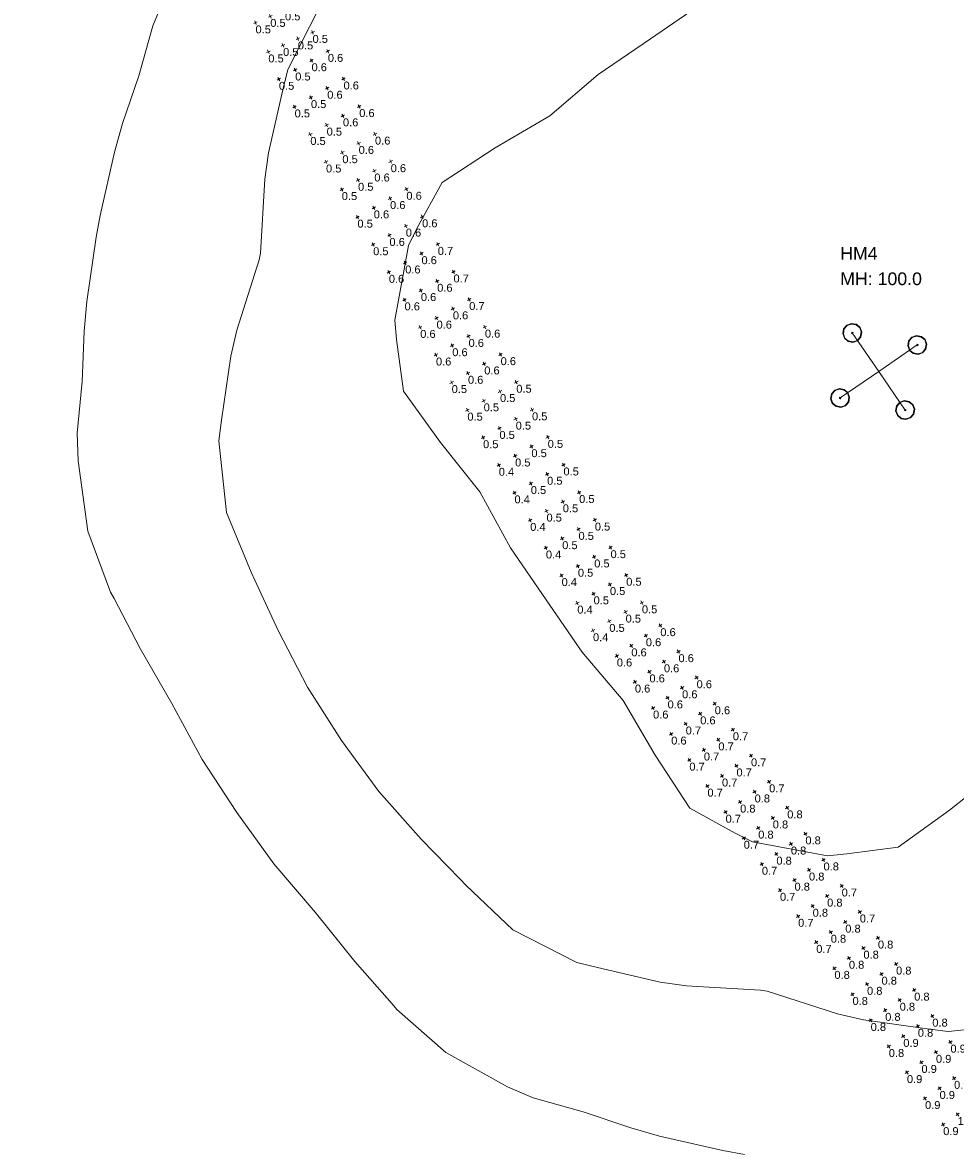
# Model space of a CAD drawing. Extents: x -62 to 9200, y 444 to 4096.
# Tile 10 of 32: x 1956 to 2250, y 2150 to 2506. Entities that reach past the tile are written whole.
import ezdxf

# ---------------------------------------------------------------- set-up
doc = ezdxf.new("R2010")
doc.units = 0
doc.header["$MEASUREMENT"] = 0
for name, color, linetype, lineweight in [('AGI32-Project_1-CALCPTS', 7, 'Continuous', 0), ('AGI32-Project_1-LUMINAIRE', 7, 'Continuous', 0), ('AGI32-Project_1-MARKPOINT', 7, 'Continuous', 0), ('AGI32-Project_1-POLE_PENDANT', 7, 'Continuous', 0), ('AGI32-Project_1-TEMPLATE', 7, 'Continuous', 0)]:
    doc.layers.add(name, color=color, linetype=linetype, lineweight=lineweight)
doc.styles.add('AGI32-Arial', font='arial.ttf')

# ---------------------------------------------------------------- blocks, each defined once
blk = doc.blocks.new('AGI32-IDxl7hnj-Project_1-LUMINAIRE-HM4_Symbol')
at = {"layer": 'AGI32-Project_1-LUMINAIRE', "color": 7, "linetype": 'ByBlock', "lineweight": 0}
for p, q in [((-0.87, 0.5), (-1, 0)), ((-0.87, 0.5, -0.3), (-1, 0, -0.3)), ((-1, 0), (-0.87, 0.5)), ((-1, 0), (-0.87, -0.5)), ((-1, 0, -0.3), (-1, 0)), ((-1, 0, -0.3), (-0.87, -0.5, -0.3)), ((-0.87, -0.5), (-1, 0)), ((-1, 0), (-1, 0, -0.3)), ((-0.82, 0.45, -0.3), (-0.95, 0, -0.3)), ((-0.95, 0, -0.3), (-0.82, -0.45, -0.3)), ((-0.5, 0.87), (-0.87, 0.5)), ((-0.5, 0.87, -0.3), (-0.87, 0.5, -0.3)), ((-0.87, 0.5), (-0.5, 0.87)), ((-0.87, 0.5, -0.3), (-0.87, 0.5)), ((-0.87, 0.5), (-0.87, 0.5, -0.3)), ((-0.45, 0.82, -0.3), (-0.82, 0.45, -0.3)), ((0, 1), (-0.5, 0.87)), ((0, 1, -0.3), (-0.5, 0.87, -0.3)), ((-0.5, 0.87), (0, 1)), ((-0.5, 0.87, -0.3), (-0.5, 0.87)), ((-0.5, 0.87), (-0.5, 0.87, -0.3)), ((0, 0.95, -0.3), (-0.45, 0.82, -0.3)), ((-0.1, 0), (0.1, 0)), ((0.5, 0.87), (0, 1)), ((0.5, 0.87, -0.3), (0, 1, -0.3)), ((0, 1, -0.3), (0, 1)), ((0, 1), (0.5, 0.87)), ((0, 1), (0, 1, -0.3)), ((0.45, 0.82, -0.3), (0, 0.95, -0.3)), ((0, -0.1), (0, 0.1)), ((0, 0.1), (0.1, 0)), ((0, -0.1), (0.1, 0)), ((0.82, 0.45, -0.3), (0.45, 0.82, -0.3)), ((0.87, 0.5), (0.5, 0.87)), ((0.87, 0.5, -0.3), (0.5, 0.87, -0.3)), ((0.5, 0.87, -0.3), (0.5, 0.87)), ((0.5, 0.87), (0.87, 0.5)), ((0.5, 0.87), (0.5, 0.87, -0.3)), ((0.95, 0, -0.3), (0.82, 0.45, -0.3)), ((0.82, -0.45, -0.3), (0.95, 0, -0.3)), ((1, 0), (0.87, 0.5)), ((1, 0, -0.3), (0.87, 0.5, -0.3)), ((0.87, 0.5, -0.3), (0.87, 0.5)), ((0.87, 0.5), (1, 0)), ((0.87, 0.5), (0.87, 0.5, -0.3)), ((0.87, -0.5), (1, 0)), ((0.87, -0.5, -0.3), (1, 0, -0.3)), ((1, 0), (0.87, -0.5)), ((1, 0), (1, 0, -0.3)), ((1, 0, -0.3), (1, 0)), ((-0.87, -0.5), (-0.5, -0.87)), ((-0.87, -0.5, -0.3), (-0.87, -0.5)), ((-0.87, -0.5, -0.3), (-0.5, -0.87, -0.3)), ((-0.5, -0.87), (-0.87, -0.5)), ((-0.87, -0.5), (-0.87, -0.5, -0.3)), ((-0.82, -0.45, -0.3), (-0.45, -0.82, -0.3)), ((-0.5, -0.87), (0, -1)), ((-0.5, -0.87, -0.3), (-0.5, -0.87)), ((-0.5, -0.87, -0.3), (0, -1, -0.3)), ((0, -1), (-0.5, -0.87)), ((-0.5, -0.87), (-0.5, -0.87, -0.3)), ((-0.45, -0.82, -0.3), (0, -0.95, -0.3)), ((0, -0.95, -0.3), (0.45, -0.82, -0.3)), ((0, -1), (0.5, -0.87)), ((0, -1, -0.3), (0.5, -0.87, -0.3)), ((0.5, -0.87), (0, -1)), ((0, -1, -0.3), (0, -1)), ((0, -1), (0, -1, -0.3)), ((0.45, -0.82, -0.3), (0.82, -0.45, -0.3)), ((0.5, -0.87), (0.87, -0.5)), ((0.5, -0.87, -0.3), (0.87, -0.5, -0.3)), ((0.87, -0.5), (0.5, -0.87)), ((0.5, -0.87, -0.3), (0.5, -0.87)), ((0.5, -0.87), (0.5, -0.87, -0.3)), ((0.87, -0.5, -0.3), (0.87, -0.5)), ((0.87, -0.5), (0.87, -0.5, -0.3))]:
    blk.add_line(p, q, dxfattribs=at)
blk = doc.blocks.new('AGI32-IDxl7hnj-Project_1-LUMINAIRE-HM4_41-1')
at = {"layer": 'AGI32-Project_1-LUMINAIRE', "color": 7, "linetype": 'ByBlock', "lineweight": 0, "xscale": 3, "yscale": 3, "zscale": 3}
blk.add_blockref('AGI32-IDxl7hnj-Project_1-LUMINAIRE-HM4_Symbol', (0, 0), dxfattribs=at)
blk = doc.blocks.new('AGI32-IDxl7hnj-Project_1-LUMINAIRE-HM4_41-2')
at = {"layer": 'AGI32-Project_1-LUMINAIRE', "color": 7, "linetype": 'ByBlock', "lineweight": 0, "xscale": 3, "yscale": 3, "zscale": 3}
blk.add_blockref('AGI32-IDxl7hnj-Project_1-LUMINAIRE-HM4_Symbol', (0, 0), dxfattribs=at)
blk = doc.blocks.new('AGI32-IDxl7hnj-Project_1-LUMINAIRE-HM4_41-3')
at = {"layer": 'AGI32-Project_1-LUMINAIRE', "color": 7, "linetype": 'ByBlock', "lineweight": 0, "xscale": 3, "yscale": 3, "zscale": 3}
blk.add_blockref('AGI32-IDxl7hnj-Project_1-LUMINAIRE-HM4_Symbol', (0, 0), dxfattribs=at)
blk = doc.blocks.new('AGI32-IDxl7hnj-Project_1-LUMINAIRE-HM4_41-4')
at = {"layer": 'AGI32-Project_1-LUMINAIRE', "color": 7, "linetype": 'ByBlock', "lineweight": 0, "xscale": 3, "yscale": 3, "zscale": 3}
blk.add_blockref('AGI32-IDxl7hnj-Project_1-LUMINAIRE-HM4_Symbol', (0, 0), dxfattribs=at)
blk = doc.blocks.new('AGI32-IDxl7hnj-Project_1-LUMINAIRE-HM4_41_Labels')
at = {"layer": 'AGI32-Project_1-LUMINAIRE', "color": 7, "linetype": 'ByBlock', "lineweight": 0, "char_height": 4, "attachment_point": 1, "style": 'AGI32-Arial'}
for s, insert in [('HM4', (-12.14, 39.21, 100)), ('MH: 100.0', (-12.14, 31.21, 100))]:
    blk.add_mtext(s, dxfattribs=dict(at, insert=insert))
blk = doc.blocks.new('AGI32-IDxl7hnj-Project_1-LUMINAIRE-HM4_Template1')
at = {"layer": 'AGI32-Project_1-TEMPLATE', "color": 1, "linetype": 'ByBlock', "lineweight": 0}
for p, q in [((-127.02, 219.34, -100), (-119.64, 224.08, -100)), ((-139.58, 208.87, -100), (-127.02, 219.34, -100)), ((-152.27, 199.4, -100), (-139.58, 208.87, -100)), ((-159.52, 193.38, -100), (-152.27, 199.4, -100)), ((-174.6, 179.46, -100), (-159.52, 193.38, -100)), ((-179.46, 174.6, -100), (-174.6, 179.46, -100)), ((-193.38, 159.52, -100), (-179.46, 174.6, -100)), ((-199.4, 152.27, -100), (-193.38, 159.52, -100)), ((-208.87, 139.58, -100), (-199.4, 152.27, -100)), ((-219.34, 127.02, -100), (-208.87, 139.58, -100)), ((-224.08, 119.64, -100), (-219.34, 127.02, -100)), ((-234.05, 99.7, -100), (-224.08, 119.64, -100)), ((-239.05, 79.76, -100), (-234.05, 99.7, -100)), ((-239.28, 77.47, -100), (-239.05, 79.76, -100)), ((-241.41, 59.82, -100), (-239.28, 77.47, -100)), ((-242.96, 39.88, -100), (-241.41, 59.82, -100)), ((-245.03, 19.94, -100), (-242.96, 39.88, -100)), ((-245.55, 0, -100), (-245.03, 19.94, -100)), ((-245.03, -19.94, -100), (-245.55, 0, -100)), ((-242.96, -39.88, -100), (-245.03, -19.94, -100)), ((-241.41, -59.82, -100), (-242.96, -39.88, -100)), ((-239.28, -77.47, -100), (-241.41, -59.82, -100)), ((-239.05, -79.76, -100), (-239.28, -77.47, -100)), ((-234.05, -99.7, -100), (-239.05, -79.76, -100)), ((-224.08, -119.64, -100), (-234.05, -99.7, -100)), ((-219.34, -127.02, -100), (-224.08, -119.64, -100)), ((-208.87, -139.58, -100), (-219.34, -127.02, -100)), ((-199.4, -152.27, -100), (-208.87, -139.58, -100)), ((-193.38, -159.52, -100), (-199.4, -152.27, -100)), ((-179.46, -174.6, -100), (-193.38, -159.52, -100)), ((-174.6, -179.46, -100), (-179.46, -174.6, -100))]:
    blk.add_line(p, q, dxfattribs=at)
at = {"layer": 'AGI32-Project_1-TEMPLATE', "color": 5, "linetype": 'ByBlock', "lineweight": 0}
for p, q in [((-99.7, 183.89, -100), (-79.76, 194.75, -100)), ((-104.66, 179.46, -100), (-99.7, 183.89, -100)), ((-119.64, 165.7, -100), (-104.66, 179.46, -100)), ((-125.3, 159.52, -100), (-119.64, 165.7, -100)), ((-139.58, 141.1, -100), (-125.3, 159.52, -100)), ((-159.52, 125.3, -100), (-141.1, 139.58, -100)), ((-141.1, 139.58, -100), (-139.58, 141.1, -100)), ((-165.7, 119.64, -100), (-159.52, 125.3, -100)), ((-179.46, 104.66, -100), (-165.7, 119.64, -100)), ((-183.89, 99.7, -100), (-179.46, 104.66, -100)), ((-194.75, 79.76, -100), (-183.89, 99.7, -100)), ((-198.94, 59.82, -100), (-194.75, 79.76, -100)), ((-202.32, 39.88, -100), (-199.4, 57.19, -100)), ((-199.4, 57.19, -100), (-198.94, 59.82, -100)), ((-204.82, 19.94, -100), (-202.32, 39.88, -100)), ((-205.43, 0, -100), (-204.82, 19.94, -100)), ((-204.82, -19.94, -100), (-205.43, 0, -100)), ((-202.32, -39.88, -100), (-204.82, -19.94, -100)), ((-199.4, -57.19, -100), (-202.32, -39.88, -100)), ((-198.94, -59.82, -100), (-199.4, -57.19, -100)), ((-194.75, -79.76, -100), (-198.94, -59.82, -100)), ((-183.89, -99.7, -100), (-194.75, -79.76, -100)), ((-179.46, -104.66, -100), (-183.89, -99.7, -100)), ((-165.7, -119.64, -100), (-179.46, -104.66, -100)), ((-159.52, -125.3, -100), (-165.7, -119.64, -100)), ((-141.1, -139.58, -100), (-159.52, -125.3, -100)), ((-139.58, -141.1, -100), (-141.1, -139.58, -100)), ((-125.3, -159.52, -100), (-139.58, -141.1, -100)), ((-119.64, -165.7, -100), (-125.3, -159.52, -100)), ((-104.66, -179.46, -100), (-119.64, -165.7, -100)), ((-99.7, -183.89, -100), (-104.66, -179.46, -100)), ((-79.76, -194.75, -100), (-99.7, -183.89, -100))]:
    blk.add_line(p, q, dxfattribs=at)
at = {"layer": 'AGI32-Project_1-TEMPLATE', "color": 3, "linetype": 'ByBlock', "lineweight": 0}
for p, q in [((-94.36, 119.64, -100), (-79.76, 127.04, -100)), ((-79.76, 127.04, -100), (-59.82, 126.59, -100)), ((-59.82, 126.59, -100), (-39.88, 125.12, -100)), ((-39.88, 125.12, -100), (-19.94, 127.16, -100)), ((-19.94, 127.16, -100), (0, 127.16, -100)), ((0, 127.16, -100), (19.94, 127.16, -100)), ((-99.7, 116.67, -100), (-94.36, 119.64, -100)), ((-116.67, 99.7, -100), (-99.7, 116.67, -100)), ((-119.64, 94.36, -100), (-116.67, 99.7, -100)), ((-127.04, 79.76, -100), (-119.64, 94.36, -100)), ((-126.59, 59.82, -100), (-127.04, 79.76, -100)), ((-125.12, 39.88, -100), (-126.59, 59.82, -100)), ((-127.16, 19.94, -100), (-125.12, 39.88, -100)), ((-127.16, 0, -100), (-127.16, 19.94, -100)), ((-127.16, -19.94, -100), (-127.16, 0, -100)), ((-125.12, -39.88, -100), (-127.16, -19.94, -100)), ((-126.59, -59.82, -100), (-125.12, -39.88, -100)), ((-127.04, -79.76, -100), (-126.59, -59.82, -100)), ((-119.64, -94.36, -100), (-127.04, -79.76, -100)), ((-116.67, -99.7, -100), (-119.64, -94.36, -100)), ((-99.7, -116.67, -100), (-116.67, -99.7, -100)), ((-94.36, -119.64, -100), (-99.7, -116.67, -100)), ((-79.76, -127.04, -100), (-94.36, -119.64, -100)), ((-59.82, -126.59, -100), (-79.76, -127.04, -100)), ((-39.88, -125.12, -100), (-59.82, -126.59, -100))]:
    blk.add_line(p, q, dxfattribs=at)
blk = doc.blocks.new('AGI32-IDxl7hnj-Project_1-LUMINAIRE-HM4_41')
at = {"layer": 'AGI32-Project_1-POLE_PENDANT', "color": 7, "linetype": 'ByBlock', "lineweight": 0}
for q in [(0, 14.751), (-14.751, 0), (14.751, 0), (0, -14.751), (0, 0, -100)]:
    blk.add_line((0, 0), q, dxfattribs=at)
at = {"layer": 'AGI32-Project_1-LUMINAIRE', "color": 7, "linetype": 'ByBlock', "lineweight": 0}
for name, p, rotation in [('AGI32-IDxl7hnj-Project_1-LUMINAIRE-HM4_41_Labels', (0, 0, -100), 325.5269707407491), ('AGI32-IDxl7hnj-Project_1-LUMINAIRE-HM4_41-2', (0, 14.751), 90.00007750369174), ('AGI32-IDxl7hnj-Project_1-LUMINAIRE-HM4_41-3', (-14.751, 0), 180.0001550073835), ('AGI32-IDxl7hnj-Project_1-LUMINAIRE-HM4_41-4', (0, -14.751), 270.0002325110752)]:
    blk.add_blockref(name, p, dxfattribs=dict(at, rotation=rotation))
blk.add_blockref('AGI32-IDxl7hnj-Project_1-LUMINAIRE-HM4_41-1', (14.751, 0), dxfattribs=at)
at = {"layer": 'AGI32-Project_1-TEMPLATE', "color": 7, "linetype": 'ByBlock', "lineweight": 0}
blk.add_blockref('AGI32-IDxl7hnj-Project_1-LUMINAIRE-HM4_Template1', (0, 0), dxfattribs=at)
blk = doc.blocks.new('AGI32-IDxl7hnj-MARKPOINT')
at = {"layer": 'AGI32-Project_1-MARKPOINT', "color": 0, "linetype": 'Continuous', "lineweight": 0}
for p, q in [((-0.125, 0), (0.125, 0)), ((0, -0.125), (0, 0.125))]:
    blk.add_line(p, q, dxfattribs=at)
blk = doc.blocks.new('AGI32-IDxl7hnj-Project_1-CALCPTS-US 23 SB - STA 700+00 TO STA 698+00_Luminance')
at = {"layer": 'AGI32-Project_1-MARKPOINT', "color": 154, "linetype": 'Continuous', "lineweight": 0, "xscale": 5, "yscale": 5, "zscale": 5, "rotation": 304.872271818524}
for p in [(2156.71, 2316.02), (2152.14, 2312.83), (2147.56, 2309.64), (2142.99, 2306.45), (2162.43, 2307.81), (2153.28, 2301.44), (2157.85, 2304.62), (2148.7, 2298.25), (2168.15, 2299.61), (2163.57, 2296.42), (2159, 2293.23), (2173.86, 2291.4), (2154.42, 2290.04), (2169.29, 2288.22), (2164.71, 2285.03), (2160.14, 2281.84), (2175.01, 2280.01), (2179.58, 2283.2), (2170.43, 2276.82), (2165.86, 2273.64), (2185.3, 2275), (2180.72, 2271.81), (2176.15, 2268.62), (2191.02, 2266.79), (2171.57, 2265.43), (2186.44, 2263.6), (2181.87, 2260.41), (2196.73, 2258.59), (2177.29, 2257.23), (2192.16, 2255.4), (2187.58, 2252.21), (2183.01, 2249.02), (2202.45, 2250.38), (2197.88, 2247.2), (2188.73, 2240.82), (2193.3, 2244.01), (2208.17, 2242.18), (2203.59, 2238.99), (2199.02, 2235.8), (2213.89, 2233.97), (2194.44, 2232.61), (2209.31, 2230.79), (2204.74, 2227.6), (2200.16, 2224.41), (2219.6, 2225.77), (2210.45, 2219.39), (2215.03, 2222.58), (2205.88, 2216.21), (2225.32, 2217.57), (2220.75, 2214.38), (2216.17, 2211.19), (2231.04, 2209.36), (2211.6, 2208), (2226.46, 2206.17), (2221.89, 2202.99), (2217.31, 2199.8), (2232.18, 2197.97), (2236.76, 2201.16), (2227.61, 2194.78), (2223.03, 2191.59), (2242.47, 2192.95), (2237.9, 2189.76), (2233.32, 2186.58), (2248.19, 2184.75), (2228.75, 2183.39), (2243.62, 2181.56), (2239.04, 2178.37), (2253.91, 2176.54), (2234.47, 2175.18), (2249.33, 2173.36), (2244.76, 2170.17), (2240.18, 2166.98), (2259.63, 2168.34), (2255.05, 2165.15), (2245.9, 2158.78), (2250.48, 2161.96)]:
    blk.add_blockref('AGI32-IDxl7hnj-MARKPOINT', p, dxfattribs=at)
at = {"layer": 'AGI32-Project_1-CALCPTS', "color": 154, "linetype": 'Continuous', "lineweight": 0, "char_height": 2.5, "attachment_point": 1, "style": 'AGI32-Arial'}
for s, insert in [('0.6', (2156.71, 2315.18)), ('0.6', (2152.14, 2312)), ('0.6', (2142.99, 2305.62)), ('0.6', (2147.56, 2308.81)), ('0.6', (2162.43, 2306.98)), ('0.6', (2157.85, 2303.79)), ('0.6', (2153.28, 2300.6)), ('0.6', (2168.15, 2298.77)), ('0.6', (2148.7, 2297.41)), ('0.6', (2163.57, 2295.59)), ('0.6', (2159, 2292.4)), ('0.6', (2154.42, 2289.21)), ('0.6', (2173.86, 2290.57)), ('0.7', (2164.71, 2284.19)), ('0.6', (2169.29, 2287.38)), ('0.6', (2160.14, 2281.01)), ('0.7', (2179.58, 2282.37)), ('0.7', (2175.01, 2279.18)), ('0.7', (2170.43, 2275.99)), ('0.7', (2185.3, 2274.16)), ('0.7', (2165.86, 2272.8)), ('0.7', (2180.72, 2270.97)), ('0.7', (2176.15, 2267.79)), ('0.7', (2171.57, 2264.6)), ('0.8', (2186.44, 2262.77)), ('0.7', (2191.02, 2265.96)), ('0.8', (2181.87, 2259.58)), ('0.7', (2177.29, 2256.39)), ('0.8', (2196.73, 2257.75)), ('0.8', (2192.16, 2254.57)), ('0.8', (2187.58, 2251.38)), ('0.8', (2202.45, 2249.55)), ('0.7', (2183.01, 2248.19)), ('0.8', (2197.88, 2246.36)), ('0.8', (2193.3, 2243.17)), ('0.7', (2188.73, 2239.98)), ('0.8', (2203.59, 2238.16)), ('0.8', (2208.17, 2241.35)), ('0.8', (2199.02, 2234.97)), ('0.7', (2194.44, 2231.78)), ('0.7', (2213.89, 2233.14)), ('0.8', (2209.31, 2229.95)), ('0.7', (2200.16, 2223.58)), ('0.8', (2204.74, 2226.76)), ('0.7', (2219.6, 2224.94)), ('0.8', (2215.03, 2221.75)), ('0.8', (2210.45, 2218.56)), ('0.8', (2225.32, 2216.73)), ('0.7', (2205.88, 2215.37)), ('0.8', (2220.75, 2213.54)), ('0.8', (2216.17, 2210.36)), ('0.8', (2211.6, 2207.17)), ('0.8', (2231.04, 2208.53)), ('0.8', (2226.46, 2205.34)), ('0.8', (2217.31, 2198.96)), ('0.8', (2221.89, 2202.15)), ('0.8', (2236.76, 2200.32)), ('0.8', (2232.18, 2197.14)), ('0.8', (2227.61, 2193.95)), ('0.8', (2242.47, 2192.12)), ('0.8', (2223.03, 2190.76)), ('0.8', (2237.9, 2188.93)), ('0.9', (2233.32, 2185.74)), ('0.8', (2228.75, 2182.55)), ('0.9', (2248.19, 2183.92)), ('0.9', (2239.04, 2177.54)), ('0.9', (2243.62, 2180.73)), ('0.9', (2234.47, 2174.35)), ('0.9', (2253.91, 2175.71)), ('0.9', (2249.33, 2172.52)), ('0.9', (2244.76, 2169.33)), ('0.9', (2259.63, 2167.51)), ('0.9', (2240.18, 2166.15)), ('1.0', (2255.05, 2164.32)), ('1.0', (2250.48, 2161.13)), ('0.9', (2245.9, 2157.94))]:
    blk.add_mtext(s, dxfattribs=dict(at, insert=insert))
blk = doc.blocks.new('AGI32-IDxl7hnj-Project_1-CALCPTS-US 23 SB - STA 702+00 TO STA 700+00_Luminance')
at = {"layer": 'AGI32-Project_1-MARKPOINT', "color": 154, "linetype": 'Continuous', "lineweight": 0, "xscale": 5, "yscale": 5, "zscale": 5, "rotation": 299.6802507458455}
for p in [(2046.74, 2494.05), (2051.88, 2496.98), (2041.59, 2491.12), (2036.45, 2488.18), (2056.83, 2488.29), (2051.69, 2485.36), (2041.4, 2479.5), (2046.55, 2482.43), (2061.78, 2479.6), (2056.64, 2476.67), (2051.5, 2473.74), (2046.35, 2470.81), (2066.74, 2470.91), (2061.59, 2467.98), (2051.3, 2462.12), (2056.45, 2465.05), (2071.69, 2462.23), (2066.54, 2459.3), (2061.4, 2456.36), (2056.26, 2453.43), (2076.64, 2453.54), (2066.35, 2447.68), (2071.49, 2450.61), (2061.21, 2444.74), (2081.59, 2444.85), (2076.45, 2441.92), (2071.3, 2438.99), (2066.16, 2436.06), (2081.4, 2433.23), (2086.54, 2436.16), (2076.26, 2430.3), (2071.11, 2427.37), (2091.49, 2427.47), (2086.35, 2424.54), (2081.21, 2421.61), (2096.45, 2418.79), (2076.06, 2418.68), (2091.3, 2415.86), (2086.16, 2412.92), (2081.01, 2409.99), (2101.4, 2410.1), (2096.25, 2407.17), (2085.97, 2401.3), (2091.11, 2404.24), (2106.35, 2401.41), (2101.2, 2398.48), (2096.06, 2395.55), (2090.92, 2392.62), (2111.3, 2392.72), (2101.01, 2386.86), (2106.16, 2389.79), (2095.87, 2383.93), (2116.25, 2384.03), (2111.11, 2381.1), (2105.97, 2378.17), (2100.82, 2375.24), (2121.2, 2375.35), (2110.92, 2369.48), (2116.06, 2372.41), (2105.77, 2366.55), (2126.16, 2366.66), (2121.01, 2363.73), (2115.87, 2360.8), (2110.72, 2357.86), (2125.96, 2355.04), (2131.11, 2357.97), (2120.82, 2352.11), (2115.68, 2349.18), (2136.06, 2349.28), (2130.91, 2346.35), (2120.63, 2340.49), (2125.77, 2343.42), (2141.01, 2340.59), (2135.87, 2337.66), (2130.72, 2334.73), (2125.58, 2331.8), (2145.96, 2331.91), (2140.82, 2328.97), (2130.53, 2323.11), (2135.67, 2326.04), (2150.91, 2323.22), (2145.77, 2320.29), (2140.63, 2317.36), (2135.48, 2314.42)]:
    blk.add_blockref('AGI32-IDxl7hnj-MARKPOINT', p, dxfattribs=at)
at = {"layer": 'AGI32-Project_1-CALCPTS', "color": 154, "linetype": 'Continuous', "lineweight": 0, "char_height": 2.5, "attachment_point": 1, "style": 'AGI32-Arial'}
for s, insert in [('0.6', (2051.88, 2496.15)), ('0.6', (2046.74, 2493.21)), ('0.5', (2036.45, 2487.35)), ('0.5', (2041.59, 2490.28)), ('0.6', (2056.83, 2487.46)), ('0.6', (2051.69, 2484.53)), ('0.5', (2046.55, 2481.59)), ('0.5', (2041.4, 2478.66)), ('0.6', (2061.78, 2478.77)), ('0.6', (2056.64, 2475.84)), ('0.5', (2046.35, 2469.97)), ('0.5', (2051.5, 2472.91)), ('0.6', (2066.74, 2470.08)), ('0.6', (2061.59, 2467.15)), ('0.5', (2056.45, 2464.22)), ('0.5', (2051.3, 2461.29)), ('0.6', (2071.69, 2461.39)), ('0.5', (2061.4, 2455.53)), ('0.6', (2066.54, 2458.46)), ('0.5', (2056.26, 2452.6)), ('0.6', (2076.64, 2452.7)), ('0.6', (2071.49, 2449.77)), ('0.6', (2066.35, 2446.84)), ('0.5', (2061.21, 2443.91)), ('0.6', (2076.45, 2441.09)), ('0.6', (2081.59, 2444.02)), ('0.6', (2071.3, 2438.15)), ('0.5', (2066.16, 2435.22)), ('0.7', (2086.54, 2435.33)), ('0.6', (2081.4, 2432.4)), ('0.6', (2076.26, 2429.47)), ('0.6', (2071.11, 2426.53)), ('0.6', (2086.35, 2423.71)), ('0.7', (2091.49, 2426.64)), ('0.6', (2081.21, 2420.78)), ('0.6', (2076.06, 2417.85)), ('0.7', (2096.45, 2417.95)), ('0.6', (2091.3, 2415.02)), ('0.6', (2081.01, 2409.16)), ('0.6', (2086.16, 2412.09)), ('0.6', (2101.4, 2409.26)), ('0.6', (2096.25, 2406.33)), ('0.6', (2091.11, 2403.4)), ('0.6', (2085.97, 2400.47)), ('0.6', (2106.35, 2400.58)), ('0.6', (2096.06, 2394.71)), ('0.6', (2101.2, 2397.65)), ('0.5', (2090.92, 2391.78)), ('0.5', (2111.3, 2391.89)), ('0.5', (2106.16, 2388.96)), ('0.5', (2101.01, 2386.03)), ('0.5', (2095.87, 2383.09)), ('0.5', (2116.25, 2383.2)), ('0.5', (2105.97, 2377.34)), ('0.5', (2111.11, 2380.27)), ('0.5', (2100.82, 2374.41)), ('0.5', (2121.2, 2374.51)), ('0.5', (2116.06, 2371.58)), ('0.5', (2110.92, 2368.65)), ('0.4', (2105.77, 2365.72)), ('0.5', (2121.01, 2362.89)), ('0.5', (2126.16, 2365.82)), ('0.5', (2115.87, 2359.96)), ('0.4', (2110.72, 2357.03)), ('0.5', (2131.11, 2357.14)), ('0.5', (2125.96, 2354.21)), ('0.4', (2115.68, 2348.34)), ('0.5', (2120.82, 2351.27)), ('0.5', (2136.06, 2348.45)), ('0.5', (2130.91, 2345.52)), ('0.5', (2125.77, 2342.59)), ('0.4', (2120.63, 2339.65)), ('0.5', (2141.01, 2339.76)), ('0.5', (2135.87, 2336.83)), ('0.4', (2125.58, 2330.97)), ('0.5', (2130.72, 2333.9)), ('0.5', (2145.96, 2331.07)), ('0.5', (2140.82, 2328.14)), ('0.5', (2135.67, 2325.21)), ('0.4', (2130.53, 2322.28)), ('0.5', (2150.91, 2322.38)), ('0.5', (2140.63, 2316.52)), ('0.5', (2145.77, 2319.45)), ('0.4', (2135.48, 2313.59))]:
    blk.add_mtext(s, dxfattribs=dict(at, insert=insert))
blk = doc.blocks.new('AGI32-IDxl7hnj-Project_1-CALCPTS-US 23 SB - STA 704+00 TO STA 702+00_Luminance')
at = {"layer": 'AGI32-Project_1-MARKPOINT', "color": 154, "linetype": 'Continuous', "lineweight": 0, "xscale": 5, "yscale": 5, "zscale": 5, "rotation": 293.7932522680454}
for p in [(1970.4, 2676.82), (1961.11, 2672.72), (1965.75, 2674.77), (1956.46, 2670.67), (1969.79, 2665.62), (1974.44, 2667.67), (1960.49, 2661.52), (1965.14, 2663.57), (1978.47, 2658.52), (1969.17, 2654.42), (1973.82, 2656.47), (1964.53, 2652.37), (1977.86, 2647.32), (1982.51, 2649.37), (1973.21, 2645.27), (1968.56, 2643.22), (1986.54, 2640.22), (1981.89, 2638.17), (1972.59, 2634.07), (1977.24, 2636.12), (1985.92, 2629.02), (1990.57, 2631.07), (1981.28, 2626.97), (1976.63, 2624.92), (1994.61, 2621.92), (1989.96, 2619.87), (1980.66, 2615.77), (1985.31, 2617.82), (1998.64, 2612.77), (1989.35, 2608.67), (1993.99, 2610.72), (1984.7, 2606.62), (1998.03, 2601.57), (2002.68, 2603.62), (1988.73, 2597.47), (1993.38, 2599.52), (2006.71, 2594.47), (1997.41, 2590.37), (2002.06, 2592.42), (1992.77, 2588.32), (2006.1, 2583.27), (2010.74, 2585.32), (1996.8, 2579.17), (2001.45, 2581.22), (2014.78, 2576.17), (2005.48, 2572.07), (2010.13, 2574.12), (2000.83, 2570.02), (2014.17, 2564.97), (2018.81, 2567.02), (2009.52, 2562.92), (2004.87, 2560.87), (2022.85, 2557.87), (2018.2, 2555.82), (2008.9, 2551.72), (2013.55, 2553.77), (2026.88, 2548.72), (2017.59, 2544.62), (2022.23, 2546.67), (2012.94, 2542.57), (2026.27, 2537.52), (2030.92, 2539.57), (2016.97, 2533.42), (2021.62, 2535.47), (2034.95, 2530.42), (2025.65, 2526.32), (2030.3, 2528.37), (2021.01, 2524.27), (2034.34, 2519.22), (2038.99, 2521.27), (2025.04, 2515.12), (2029.69, 2517.17), (2043.02, 2512.12), (2033.72, 2508.02), (2038.37, 2510.07), (2029.07, 2505.97), (2042.41, 2500.92), (2047.05, 2502.97), (2037.76, 2498.87), (2033.11, 2496.82)]:
    blk.add_blockref('AGI32-IDxl7hnj-MARKPOINT', p, dxfattribs=at)
at = {"layer": 'AGI32-Project_1-CALCPTS', "color": 154, "linetype": 'Continuous', "lineweight": 0, "char_height": 2.5, "attachment_point": 1, "style": 'AGI32-Arial'}
for s, insert in [('0.5', (1965.75, 2673.93)), ('0.5', (1970.4, 2675.98)), ('0.5', (1956.46, 2669.84)), ('0.5', (1961.11, 2671.88)), ('0.5', (1974.44, 2666.83)), ('0.5', (1965.14, 2662.73)), ('0.5', (1969.79, 2664.78)), ('0.5', (1960.49, 2660.69)), ('0.5', (1973.82, 2655.63)), ('0.5', (1978.47, 2657.68)), ('0.5', (1964.53, 2651.53)), ('0.5', (1969.17, 2653.58)), ('0.5', (1982.51, 2648.53)), ('0.5', (1973.21, 2644.43)), ('0.5', (1977.86, 2646.48)), ('0.5', (1968.56, 2642.38)), ('0.5', (1981.89, 2637.33)), ('0.5', (1986.54, 2639.38)), ('0.5', (1977.24, 2635.28)), ('0.5', (1972.59, 2633.23)), ('0.5', (1990.57, 2630.23)), ('0.5', (1985.92, 2628.18)), ('0.4', (1976.63, 2624.08)), ('0.5', (1981.28, 2626.13)), ('0.5', (1994.61, 2621.08)), ('0.4', (1985.31, 2616.98)), ('0.5', (1989.96, 2619.03)), ('0.4', (1980.66, 2614.93)), ('0.4', (1993.99, 2609.88)), ('0.5', (1998.64, 2611.93)), ('0.4', (1984.7, 2605.78)), ('0.4', (1989.35, 2607.83)), ('0.5', (2002.68, 2602.78)), ('0.4', (1993.38, 2598.68)), ('0.4', (1998.03, 2600.73)), ('0.4', (1988.73, 2596.63)), ('0.4', (2002.06, 2591.58)), ('0.5', (2006.71, 2593.63)), ('0.4', (1992.77, 2587.48)), ('0.4', (1997.41, 2589.53)), ('0.5', (2010.74, 2584.48)), ('0.4', (2001.45, 2580.38)), ('0.5', (2006.1, 2582.43)), ('0.4', (1996.8, 2578.33)), ('0.5', (2010.13, 2573.28)), ('0.5', (2014.78, 2575.33)), ('0.4', (2005.48, 2571.23)), ('0.4', (2000.83, 2569.18)), ('0.5', (2018.81, 2566.18)), ('0.5', (2014.17, 2564.13)), ('0.4', (2004.87, 2560.03)), ('0.5', (2009.52, 2562.08)), ('0.5', (2018.2, 2554.98)), ('0.5', (2022.85, 2557.03)), ('0.5', (2013.55, 2552.93)), ('0.4', (2008.9, 2550.88)), ('0.5', (2026.88, 2547.88)), ('0.5', (2022.23, 2545.83)), ('0.4', (2012.94, 2541.73)), ('0.5', (2017.59, 2543.78)), ('0.5', (2030.92, 2538.73)), ('0.5', (2021.62, 2534.63)), ('0.5', (2026.27, 2536.68)), ('0.4', (2016.97, 2532.58)), ('0.5', (2030.3, 2527.53)), ('0.5', (2034.95, 2529.58)), ('0.5', (2021.01, 2523.43)), ('0.5', (2025.65, 2525.48)), ('0.5', (2038.99, 2520.43)), ('0.5', (2029.69, 2516.33)), ('0.5', (2034.34, 2518.38)), ('0.5', (2025.04, 2514.28)), ('0.5', (2038.37, 2509.23)), ('0.5', (2043.02, 2511.28)), ('0.5', (2029.07, 2505.13)), ('0.5', (2033.72, 2507.18)), ('0.5', (2047.05, 2502.13)), ('0.5', (2037.76, 2498.03)), ('0.5', (2042.41, 2500.08)), ('0.5', (2033.11, 2495.98))]:
    blk.add_mtext(s, dxfattribs=dict(at, insert=insert))

msp = doc.modelspace()

# ---------------------------------------------------------------- block references
at = {"layer": 'AGI32-Project_1-CALCPTS', "color": 7, "linetype": 'Continuous', "lineweight": 0}
for name in ['AGI32-IDxl7hnj-Project_1-CALCPTS-US 23 SB - STA 704+00 TO STA 702+00_Luminance', 'AGI32-IDxl7hnj-Project_1-CALCPTS-US 23 SB - STA 702+00 TO STA 700+00_Luminance', 'AGI32-IDxl7hnj-Project_1-CALCPTS-US 23 SB - STA 700+00 TO STA 698+00_Luminance']:
    msp.add_blockref(name, (0, 0), dxfattribs=at)
at = {"layer": 'AGI32-Project_1-LUMINAIRE', "color": 7, "linetype": 'Continuous', "lineweight": 0, "rotation": 34.47302925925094}
msp.add_blockref('AGI32-IDxl7hnj-Project_1-LUMINAIRE-HM4_41', (2225.57, 2396.08, 100), dxfattribs=at)

doc.saveas('drawing.dxf')
